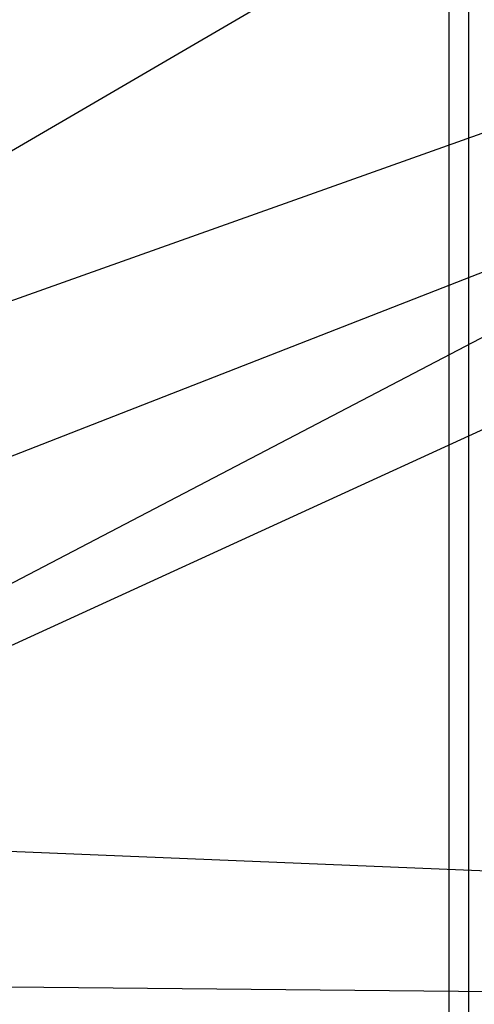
# Paper-space layout 'A0 Advance Steel' of a CAD drawing. Header units: millimetres. Extents: x 292 to 712, y 182 to 776.
# Tile 4 of 61: x 361 to 387, y 358 to 414. Entities that reach past the tile are written whole.
import ezdxf

# ---------------------------------------------------------------- set-up
doc = ezdxf.new("R2010")
doc.units = ezdxf.units.MM
doc.layers.get('0').update_dxf_attribs({"linetype": 'CONTINUOUS'})
doc.layers.add('AS_Belki', color=145, linetype='CONTINUOUS')

psp = doc.layouts.new('A0 Advance Steel')

# ---------------------------------------------------------------- linework, layer by layer
at = {"color": 7}
for points in [[(401.147, 430.005), (350.706, 400.557), (335.759, 400.557)], [(428.928, 417.334), (358.279, 380.391), (335.759, 380.391)], [(408.395, 414.8), (352.648, 394.968), (335.759, 394.968)], [(397.975, 403.506), (352.648, 385.798), (335.759, 385.798)], [(388.849, 391.012), (352.648, 374.427), (335.759, 374.427)], [(396.741, 364.835), (352.643, 366.648), (335.753, 366.648)], [(398.09, 358.21), (352.648, 358.644), (335.759, 358.644)]]:
    psp.add_lwpolyline(points, dxfattribs=at)
at = {"layer": 'AS_Belki', "linetype": 'Continuous', "ltscale": 0.15}
for p, q in [((385.699, 484.716), (385.699, 345.146)), ((386.82, 484.716), (386.82, 340.021))]:
    psp.add_line(p, q, dxfattribs=at)

doc.saveas('drawing.dxf')
